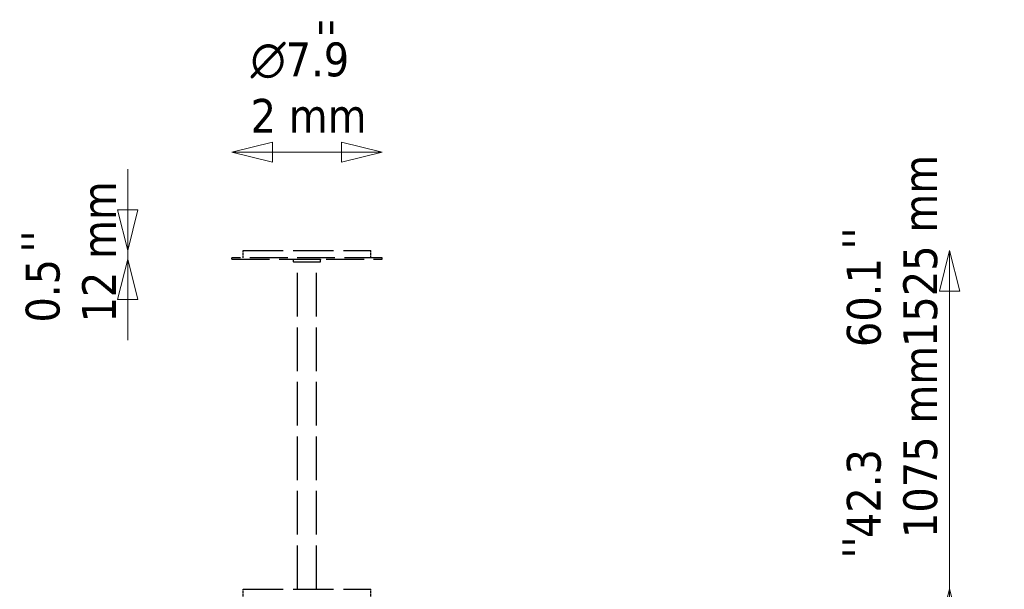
# Model space of a CAD drawing. Header units: millimetres. Extents: x 264 to 5115, y 781 to 3055.
# Tile 7 of 9: x 2342 to 3651, y 2241 to 2998. Entities that reach past the tile are written whole.
import ezdxf

# ---------------------------------------------------------------- set-up
doc = ezdxf.new("R2010")
doc.units = ezdxf.units.MM
doc.header["$LTSCALE"] = 18
doc.linetypes.add('DASHED', pattern=[0.2068, 0.1655, -0.0413])
for name, color, linetype, lineweight in [('Symbol (ISO)', 7, 'Continuous', 50), ('Widoczne (ISO)', 7, 'Continuous', 50), ('Wymiar (ISO)', 7, 'Continuous', 18)]:
    doc.layers.add(name, color=color, linetype=linetype, lineweight=lineweight)
doc.styles.add('Tekst notatki (ISO)', font='tahoma.ttf')
doc.dimstyles.new('Domyślne (ISO)', dxfattribs={"dimscale": 18, "dimtxt": 2.5, "dimasz": 3, "dimexe": 3.175, "dimexo": 0, "dimgap": 0.762, "dimtad": 1, "dimdec": 1, "dimlfac": 0.03937, "dimrnd": 1e-08, "dimzin": 0, "dimdsep": 46, "dimtxsty": 'Tekst notatki (ISO)', "dimblk": 'Filled-1', "dimcen": 0.09, "dimdle": 10, "dimse1": 1, "dimse2": 1, "dimclrd": 256, "dimclre": 256, "dimclrt": 256, "dimadec": 0, "dimazin": 0, "dimtfac": 0.8, "dimtmove": 0, "dimatfit": 3, "dimfxl": 1, "dimtolj": 1, "dimlwd": 15, "dimlwe": 15, "dimarcsym": 0})

# ---------------------------------------------------------------- blocks, each defined once
blk = doc.blocks.new('Filled-1')
at = {"color": 0}
for p, q in [((0, 0), (-1, 0.25)), ((-1, 0.25), (-1, -0.25)), ((-1, 0), (0, 0)), ((-1, -0.25), (0, 0))]:
    blk.add_line(p, q, dxfattribs=at)
at = {"color": 0, "flags": 128}
blk.add_lwpolyline([(-1, -0.25), (0, 0), (-1, 0.25), (-1, -0.25)], dxfattribs=at)
at = {"color": 0}
blk.add_solid([(-1, -0.25), (0, 0), (-1, 0.25), (-1, -0.25)], dxfattribs=at)
blk = doc.blocks.new('*D9')
at = {"layer": 'Defpoints', "color": 0, "transparency": 16777216}
for p in [(2809.3, 2241.1), (3578.4, 2241.1), (3207.1, 1165.7)]:
    blk.add_point(p, dxfattribs=at)
at = {"layer": 'Wymiar (ISO)', "lineweight": 15, "transparency": 16777216}
for p, q in [((3578.4, 2241.1), (3578.4, 2570.2)), ((3578.4, 1219.7), (3578.4, 2187.1))]:
    blk.add_line(p, q, dxfattribs=at)
at = {"layer": 'Wymiar (ISO)', "lineweight": 15, "transparency": 16777216, "xscale": 54, "yscale": 54, "zscale": 54}
for p, rotation in [((3578.4, 2241.1), 90), ((3578.4, 1165.7), 270)]:
    blk.add_blockref('Filled-1', p, dxfattribs=dict(at, rotation=rotation))
at = {"layer": 'Wymiar (ISO)', "lineweight": 18, "transparency": 16777216, "insert": (3441.9, 2308.8), "char_height": 45, "attachment_point": 1, "rotation": 90, "style": 'Tekst notatki (ISO)'}
blk.add_mtext('\\A1;42.3\\P1075 mm', dxfattribs=at)
blk = doc.blocks.new('*D10')
at = {"layer": 'Defpoints', "color": 0, "transparency": 16777216}
for p in [(2809.3, 2691.1), (3578.4, 2691.1), (3206.9, 1165.7)]:
    blk.add_point(p, dxfattribs=at)
at = {"layer": 'Wymiar (ISO)', "lineweight": 15, "transparency": 16777216}
blk.add_line((3578.4, 1219.7), (3578.4, 2637.1), dxfattribs=at)
at = {"layer": 'Wymiar (ISO)', "lineweight": 15, "transparency": 16777216, "xscale": 54, "yscale": 54, "zscale": 54}
for p, rotation in [((3578.4, 2691.1), 90), ((3578.4, 1165.7), 270)]:
    blk.add_blockref('Filled-1', p, dxfattribs=dict(at, rotation=rotation))
at = {"layer": 'Wymiar (ISO)', "lineweight": 18, "transparency": 16777216, "insert": (3441.9, 2562.6), "char_height": 45, "attachment_point": 1, "rotation": 90, "style": 'Tekst notatki (ISO)'}
blk.add_mtext('\\A1;60.1\\P1525 mm', dxfattribs=at)
blk = doc.blocks.new('*D12')
at = {"layer": 'Defpoints', "color": 0, "transparency": 16777216}
for p in [(2824.3, 2821.6), (2624.3, 2681.1), (2824.3, 2681.1)]:
    blk.add_point(p, dxfattribs=at)
at = {"layer": 'Wymiar (ISO)', "lineweight": 15, "transparency": 16777216}
blk.add_line((2678.3, 2821.6), (2770.3, 2821.6), dxfattribs=at)
at = {"layer": 'Wymiar (ISO)', "lineweight": 15, "transparency": 16777216, "xscale": 54, "yscale": 54, "zscale": 54, "rotation": 180}
blk.add_blockref('Filled-1', (2624.3, 2821.6), dxfattribs=at)
at = {"layer": 'Wymiar (ISO)', "lineweight": 15, "transparency": 16777216, "xscale": 54, "yscale": 54, "zscale": 54}
blk.add_blockref('Filled-1', (2824.3, 2821.6), dxfattribs=at)
at = {"layer": 'Wymiar (ISO)', "lineweight": 18, "transparency": 16777216, "insert": (2649.4, 2967.4), "char_height": 45, "attachment_point": 1, "style": 'Tekst notatki (ISO)'}
blk.add_mtext('\\A1;{\\fAIGDT|b0|i0;\\ln}\\fTahoma|b0|i0;7.9\\P2 mm', dxfattribs=at)
blk = doc.blocks.new('*D13')
at = {"layer": 'Defpoints', "color": 0, "transparency": 16777216}
for p in [(2486, 2691.1), (2639.3, 2691.1), (2624.3, 2679.6)]:
    blk.add_point(p, dxfattribs=at)
at = {"layer": 'Wymiar (ISO)', "lineweight": 15, "transparency": 16777216}
for p, q in [((2486, 2745.1), (2486, 2799.1)), ((2486, 2679.6), (2486, 2691.1)), ((2486, 2625.6), (2486, 2571.6))]:
    blk.add_line(p, q, dxfattribs=at)
at = {"layer": 'Wymiar (ISO)', "lineweight": 15, "transparency": 16777216, "xscale": 54, "yscale": 54, "zscale": 54}
for p, rotation in [((2486, 2691.1), 270), ((2486, 2679.6), 90)]:
    blk.add_blockref('Filled-1', p, dxfattribs=dict(at, rotation=rotation))
at = {"layer": 'Wymiar (ISO)', "lineweight": 18, "transparency": 16777216, "insert": (2350.4, 2595.2), "char_height": 45, "attachment_point": 1, "rotation": 90, "style": 'Tekst notatki (ISO)'}
blk.add_mtext('\\A1;0.5\\P12 mm', dxfattribs=at)

msp = doc.modelspace()

# ---------------------------------------------------------------- linework, layer by layer
at = {"layer": 'Widoczne (ISO)', "linetype": 'DASHED', "lineweight": 25, "ltscale": 17.934355}
for p, q in [((2639.34, 2691.06), (2809.34, 2691.06)), ((2639.34, 2241.06), (2809.34, 2241.06))]:
    msp.add_line(p, q, dxfattribs=at)
at = {"layer": 'Widoczne (ISO)', "linetype": 'DASHED', "lineweight": 25, "ltscale": 1.057553}
for p, q in [((2639.34, 2681.06), (2639.34, 2691.06)), ((2809.34, 2681.06), (2809.34, 2691.06)), ((2639.34, 2231.06), (2639.34, 2241.06)), ((2809.34, 2231.06), (2809.34, 2241.06))]:
    msp.add_line(p, q, dxfattribs=at)
at = {"layer": 'Widoczne (ISO)', "linetype": 'DASHED', "lineweight": 25, "ltscale": 16.879393}
for p, q in [((2824.34, 2681.06), (2624.34, 2681.06)), ((2624.34, 2679.56), (2824.34, 2679.56))]:
    msp.add_line(p, q, dxfattribs=at)
at = {"layer": 'Widoczne (ISO)', "linetype": 'DASHED', "lineweight": 25, "ltscale": 0.158548}
for p, q in [((2624.34, 2679.56), (2624.34, 2681.06)), ((2824.34, 2679.56), (2824.34, 2681.06))]:
    msp.add_line(p, q, dxfattribs=at)
at = {"layer": 'Widoczne (ISO)', "linetype": 'DASHED', "lineweight": 25, "ltscale": 0.074687}
for p, q in [((2706.84, 2679.56), (2706.34, 2679.06)), ((2706.84, 2675.56), (2706.34, 2676.06)), ((2741.84, 2679.56), (2742.34, 2679.06)), ((2741.84, 2675.56), (2742.34, 2676.06))]:
    msp.add_line(p, q, dxfattribs=at)
at = {"layer": 'Widoczne (ISO)', "linetype": 'DASHED', "lineweight": 25, "ltscale": 5.980787}
for p, q in [((2742.34, 2679.06), (2706.34, 2679.06)), ((2706.34, 2676.06), (2742.34, 2676.06))]:
    msp.add_line(p, q, dxfattribs=at)
at = {"layer": 'Widoczne (ISO)', "linetype": 'DASHED', "lineweight": 25, "ltscale": 0.317196}
for p, q in [((2706.34, 2676.06), (2706.34, 2679.06)), ((2742.34, 2676.06), (2742.34, 2679.06))]:
    msp.add_line(p, q, dxfattribs=at)
at = {"layer": 'Widoczne (ISO)', "linetype": 'DASHED', "lineweight": 25, "ltscale": 5.814651}
msp.add_line((2741.84, 2675.56), (2706.84, 2675.56), dxfattribs=at)
at = {"layer": 'Widoczne (ISO)', "linetype": 'DASHED', "lineweight": 25, "ltscale": 19.454294}
for p, q in [((2711.84, 2241.06), (2711.84, 2675.56)), ((2736.84, 2241.06), (2736.84, 2675.56))]:
    msp.add_line(p, q, dxfattribs=at)

# ---------------------------------------------------------------- texts
at = {"layer": 'Symbol (ISO)', "insert": (2735.13, 2995.31), "char_height": 45, "attachment_point": 1, "style": 'Tekst notatki (ISO)'}
msp.add_mtext("\\fTahoma|b0|i0;''", dxfattribs=at)
at = {"layer": 'Symbol (ISO)', "char_height": 45, "attachment_point": 1, "rotation": 90, "style": 'Tekst notatki (ISO)'}
for insert in [(2344.78, 2688.44), (3435.86, 2692.16), (3435.98, 2281.81)]:
    msp.add_mtext("\\fTahoma|b0|i0;''", dxfattribs=dict(at, insert=insert))

# ---------------------------------------------------------------- dimensions: what is measured, and where the dimension line sits
at = {"layer": 'Wymiar (ISO)', "lineweight": 18}
for base, p1, p2, angle, text, override, picture, middle in [((2824.34, 2821.57), (2624.34, 2681.06), (2824.34, 2681.06), 180, '{\\fAIGDT|b0|i0;\\ln}\\fTahoma|b0|i0;<>\\P2 mm', {"dimgap": 0.762, "dimdec": 1, "dimlfac": 0.03937, "dimpost": '\\X', "dimse1": 1, "dimse2": 1, "dimtol": 0, "dimlim": 0, "dimtp": 0, "dimtm": 0, "dimtdec": 2, "dimtofl": 0, "dimatfit": 1, "dimtvp": -0.25}, '*D12', (2724.34, 2821.57)), ((3578.36, 2691.06), (3206.87, 1165.73), (2809.34, 2691.06), 90, '<>\\P1525 mm', {"dimgap": 0.762, "dimdec": 1, "dimlfac": 0.03937, "dimpost": '\\X', "dimse1": 1, "dimse2": 1, "dimtol": 0, "dimlim": 0, "dimtp": 0, "dimtm": 0, "dimtdec": 2, "dimtofl": 0, "dimatfit": 1, "dimtvp": -0.25}, '*D10', (3578.36, 2686.47)), ((2486.01, 2691.06), (2624.34, 2679.56), (2639.34, 2691.06), 90, '<>\\P12 mm', {"dimgap": 0.762, "dimdec": 1, "dimlfac": 0.03937, "dimpost": '\\X', "dimse1": 1, "dimse2": 1, "dimtol": 0, "dimlim": 0, "dimtp": 0, "dimtm": 0, "dimtdec": 2, "dimtofl": 1, "dimatfit": 1, "dimtvp": -0.25}, '*D13', (2486.01, 2685.31)), ((3578.36, 2241.06), (3207.09, 1165.73), (2809.34, 2241.06), 90, '<>\\P1075 mm', {"dimgap": 0.762, "dimdec": 1, "dimlfac": 0.03937, "dimpost": '\\X', "dimse1": 1, "dimse2": 1, "dimtol": 0, "dimlim": 0, "dimtp": 0, "dimtm": 0, "dimtdec": 2, "dimtofl": 0, "dimatfit": 2, "dimtvp": -0.25}, '*D9', (3578.36, 2432.65))]:
    dim = msp.add_linear_dim(base=base, p1=p1, p2=p2, angle=angle, text=text, dimstyle='Domyślne (ISO)', override=override, dxfattribs=at)
    dim.commit()
    dim.dimension.update_dxf_attribs({"geometry": picture, "text_midpoint": middle, "dimtype": 160})

doc.saveas('drawing.dxf')
